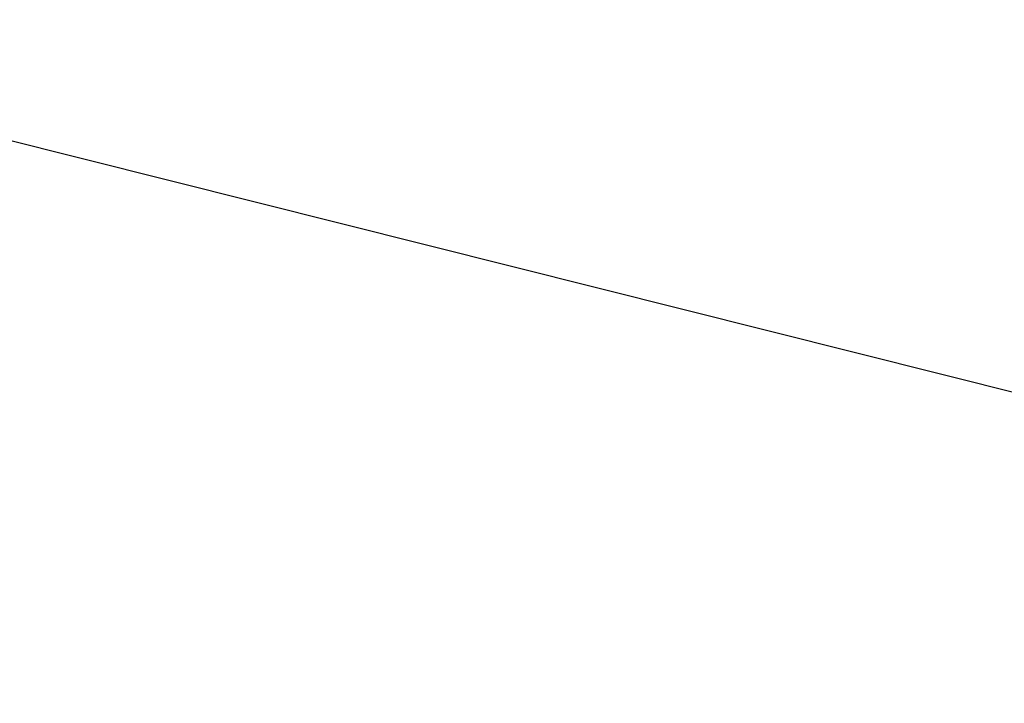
# Model space of a CAD drawing. Header units: millimetres. Extents: x -412 to 10, y -415 to 415.
# Tile 22 of 256: x -278 to -275.98, y -238.75 to -237.35. Entities that reach past the tile are written whole.
import ezdxf

# ---------------------------------------------------------------- set-up
doc = ezdxf.new("R2010")
doc.units = ezdxf.units.MM
doc.header["$MEASUREMENT"] = 0
doc.layers.add('Default', color=7, linetype='Continuous', true_color=0x000000)

msp = doc.modelspace()

# ---------------------------------------------------------------- meshes
at = {"layer": 'Default'}
mesh = msp.add_polyface(dxfattribs=at)
corners = [(-304.0218, -213.6166, 181.1559), (-303.9426, -213.7145, 181.8293), (-295.9485, -224.7603, 181.6381), (-303.897, -213.4077, 180.5157), (-295.8914, -224.8507, 180.9615), (-295.6644, -224.7829, 180.3188), (-309.3051, -201.7042, 185.902), (-309.1375, -202.0017, 186.4957), (-309.2467, -201.3455, 185.3213), (-298.1266, -221.7951, 181.8761), (-302.2874, -215.9645, 182.0572), (-305.7204, -209.8467, 183.5157), (-308.2757, -203.709, 186.1879), (-295.2942, -224.5648, 179.7854), (-299.7308, -219.0396, 179.2854), (-303.5829, -213.112, 179.9836), (-306.7022, -207.0099, 181.8531), (-310.9764, -217.4064, 180.0288), (-301.9692, -229.7946, 183.1895), (-310.5808, -217.8957, 183.3954), (-310.3524, -216.3615, 176.8275), (-301.6836, -230.2467, 179.8066), (-317.0152, -203.7907, 185.4534), (-316.1768, -205.2782, 188.4223), (-316.7231, -201.9973, 182.5503), (-303.6696, -225.8773, 185.9517), (-307.8304, -220.0466, 186.1328), (-311.2634, -213.9288, 187.5913), (-313.8188, -207.7912, 190.2635), (-315.3846, -201.9019, 194.0326), (-300.5487, -229.9076, 176.5931), (-308.7819, -214.8835, 174.167), (-315.3349, -200.1083, 180.0535), (-312.577, -207.4594, 176.4415), (-315.3204, -191.8761, 204.1617), (-293.9161, -235.6812, 189.3971), (-276.7904, -203.5715, 244.8498), (-311.2634, -213.9288, 187.5913), (-307.8304, -220.0466, 186.1328), (-303.6696, -225.8773, 185.9517), (-313.8188, -207.7912, 190.2635), (-265.7337, -237.2828, 210.4188), (-269.2148, -238.6567, 204.3085), (-309.7774, -187.794, 200.0861), (-273.4135, -238.7516, 198.5031), (-310.3495, -192.4363, 194.6582), (-278.1464, -237.5633, 193.2563), (-309.8416, -197.8198, 189.957), (-288.373, -231.599, 185.3215), (-302.2874, -215.9645, 182.0572), (-305.7204, -209.8467, 183.5157), (-308.2757, -203.709, 186.1879), (-283.2066, -235.1439, 188.7975), (-308.1502, -184.0956, 206.0034), (-305.7291, -181.6301, 211.7657), (-263.1226, -234.6901, 216.567), (-268.4956, -206.6754, 151.237), (-299.7308, -219.0396, 179.2854), (-295.2942, -224.5648, 179.7854), (-266.2337, -182.342, 137.229), (-258.4998, -201.9831, 131.1033), (-298.6976, -228.8172, 173.9259), (-304.0954, -222.0951, 173.3176)]
mesh.append_faces([[corners[k] for k in face] for face in [(0, 1, 2, 2), (3, 0, 4, 4), (3, 4, 5, 5), (6, 7, 1, 1), (6, 1, 0, 0), (8, 6, 0, 0), (8, 0, 3, 3), (9, 2, 1, 1), (9, 1, 10, 10), (1, 11, 10, 10), (7, 12, 11, 11), (7, 11, 1, 1), (5, 13, 14, 14), (5, 14, 15, 15), (5, 15, 3, 3), (8, 3, 16, 16), (16, 3, 15, 15), (17, 18, 19, 19), (20, 21, 17, 17), (22, 17, 19, 19), (22, 19, 23, 23), (24, 20, 17, 17), (24, 17, 22, 22), (25, 26, 19, 19), (19, 26, 27, 27), (23, 19, 27, 27), (23, 27, 28, 28), (29, 23, 28, 28), (30, 20, 31, 31), (20, 32, 33, 33), (20, 33, 31, 31), (34, 35, 36, 36), (37, 38, 39, 39), (39, 40, 37, 37), (34, 40, 39, 39), (35, 34, 39, 39), (41, 42, 43, 43), (42, 44, 45, 45), (44, 46, 47, 47), (48, 49, 50, 50), (50, 51, 52, 52), (46, 51, 47, 47), (45, 43, 42, 42), (44, 47, 45, 45), (53, 54, 55, 55), (56, 57, 58, 58), (56, 59, 57, 57), (60, 61, 62, 62)]])

doc.saveas('drawing.dxf')
